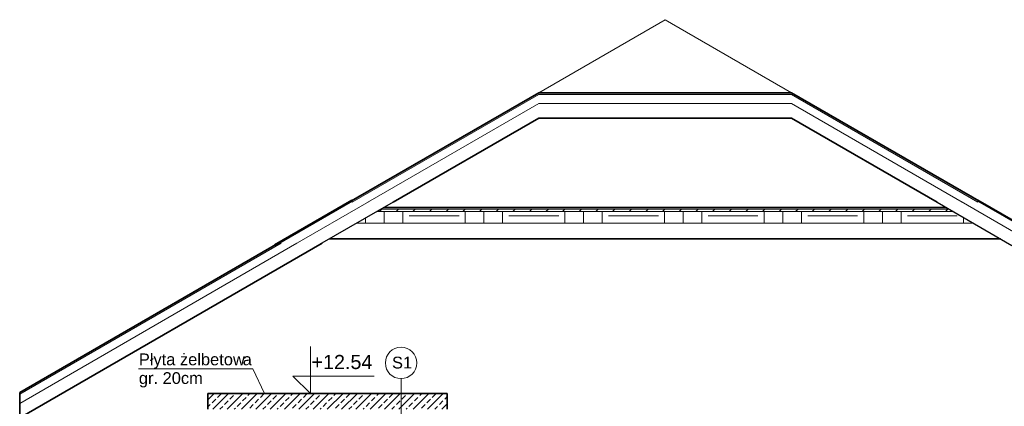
# Model space of a CAD drawing. Header units: centimetres. Extents: x 8610 to 11104, y -602 to 1730.
# Tile 6 of 9: x 8791 to 10046, y 1238 to 1730. Entities that reach past the tile are written whole.
import ezdxf

# ---------------------------------------------------------------- set-up
doc = ezdxf.new("R2010")
doc.units = ezdxf.units.CM
for name, color, linetype, lineweight in [('A-DETL-MEDM', 33, 'Continuous', 25), ('A-DETL-THIN', 151, 'Continuous', 9), ('A-DETL-WIDE', 214, 'Continuous', 50), ('A-FLOR', 192, 'Continuous', 9), ('A-FLOR-MCUT', 51, 'Continuous', 9), ('A-FLOR-PATT', 8, 'Continuous', 35), ('A-ROOF', 132, 'Continuous', 9), ('A-ROOF-PATT', 132, 'Continuous', 35), ('G-ANNO-DIMS', 111, 'Continuous', 9), ('G-ANNO-TEXT', 231, 'Continuous', 9)]:
    doc.layers.add(name, color=color, linetype=linetype, lineweight=lineweight)
doc.styles.add('Arial', font='arial.ttf', dxfattribs={"height": 18})
doc.styles.add('Arial_1', font='arial.ttf', dxfattribs={"height": 15})

# ---------------------------------------------------------------- blocks, each defined once
blk = doc.blocks.new('Rzędne punktów - Rzędna punktu - wewnętrzna-301422-Przekrój 5')
at = {"layer": 'G-ANNO-DIMS'}
for p, q in [((8719.1, -235.8), (8719.1, -175.8)), ((8719.1, -235.8), (8696.9, -213.5)), ((8696.9, -213.5), (8800.2, -213.5))]:
    blk.add_line(p, q, dxfattribs=at)

msp = doc.modelspace()

# ---------------------------------------------------------------- hatches: boundary and pattern name
at = {"layer": 'A-FLOR-PATT', "lineweight": 9}
h = msp.add_hatch(dxfattribs=at)
h.set_pattern_fill('FP_4', color=256, style=0, pattern_type=2)
h.set_pattern_definition([(0, (9731.59, 250), (63.5, 63.5), [63.5, -63.5]), (0, (9731.59, 273.81), (63.5, 63.5), [63.5, -63.5]), (0, (9731.59, 297.625), (63.5, 63.5), [63.5, -63.5]), (90, (9739.526, 305.56), (-63.5, 63.5), [63.5, -63.5]), (90, (9763.34, 305.56), (-63.5, 63.5), [63.5, -63.5]), (90, (9787.15, 305.56), (-63.5, 63.5), [63.5, -63.5])])
h.paths.add_polyline_path([(9857.1, 1471), (10006.2, 1471), (9980.2, 1486), (9246.2, 1486), (9220.3, 1471), (9266.5, 1471)])
h = msp.add_hatch(dxfattribs=at)
h.set_pattern_fill('FP_5', color=256, style=0, pattern_type=2)
h.set_pattern_definition([(45, (9731.589, 250), (-10.6066, 10.6066), [])])
h.paths.add_polyline_path([(9959.9, 1486), (9980.2, 1486), (9975, 1489), (9251.4, 1489), (9246.2, 1486), (9857.1, 1486)])
h = msp.add_hatch(dxfattribs=at)
h.set_pattern_fill('FP_2', color=256, style=0, pattern_type=2)
h.set_pattern_definition([(45, (9731.589, 250), (-9.1238, 9.1238), []), (45, (9740.713, 250), (-9.1238, 9.1238), [6.452, -3.226])])
h.paths.add_polyline_path([(9233.7, 1234), (9335.7, 1234), (9335.7, 1254), (9030.7, 1254), (9030.7, 1234)])
at = {"layer": 'A-ROOF-PATT', "lineweight": 9}
h = msp.add_hatch(dxfattribs=at)
h.set_pattern_fill('FP_6', color=256, style=0, pattern_type=2)
h.set_pattern_definition([(0, (9731.589, 250), (0, 12.495), []), (315, (9731.589, 250), (12.494577, 0), [17.671, -17.671]), (45, (9731.589, 250), (12.494577, 0), [17.671, -17.671])])
h.paths.add_polyline_path([(10435.7, 1253), (10435.7, 1255.3), (10106.3, 1445.5), (10102.3, 1445.5), (10355.7, 1299.2)])
h.paths.add_polyline_path([(8790.7, 1253), (9124.1, 1445.5), (9120.1, 1445.5), (8790.7, 1255.3)])
h.paths.add_polyline_path([(10015.9, 1497.7), (9774.3, 1637.2), (9452.2, 1637.2), (9210.5, 1497.7), (9214.5, 1497.7), (9452.2, 1634.9), (9774.3, 1634.9), (10011.9, 1497.7), (10013.4, 1497.7)])

# ---------------------------------------------------------------- linework, layer by layer
at = {"layer": 'A-DETL-MEDM'}
for p, q in [((9266.5, 1497.7), (9173, 1443.7)), ((9959.9, 1497.7), (10055.2, 1442.7))]:
    msp.add_line(p, q, dxfattribs=at)
at = {"layer": 'A-DETL-THIN'}
for p, q in [((9236, 1498.6), (9139, 1442.6)), ((9990.4, 1498.6), (10087.4, 1442.6)), ((8942, 1285.5), (9088, 1285.5)), ((9088, 1285.5), (9102.7, 1254)), ((9276.8, 1273), (9276.8, 1215))]:
    msp.add_line(p, q, dxfattribs=at)
msp.add_circle((9276.8, 1293), 20, dxfattribs=at)
at = {"layer": 'A-DETL-WIDE'}
for p, q in [((9214.4, 1500), (9115.7, 1443)), ((10012, 1500), (10110.7, 1443))]:
    msp.add_line(p, q, dxfattribs=at)
at = {"layer": 'A-FLOR', "lineweight": 35}
for p, q in [((9971.5, 1491), (9254.9, 1491)), ((9185.6, 1451), (10040.8, 1451)), ((9335.7, 1254), (9030.7, 1254)), ((9030.7, 1254), (9030.7, 1234)), ((9335.7, 1234), (9335.7, 1254))]:
    msp.add_line(p, q, dxfattribs=at)
at = {"layer": 'A-FLOR-MCUT'}
for p, q in [((9980.2, 1486), (9246.2, 1486)), ((9975, 1489), (9251.4, 1489)), ((10006.2, 1471), (9220.3, 1471))]:
    msp.add_line(p, q, dxfattribs=at)
at = {"layer": 'A-ROOF'}
for p, q in [((9452.2, 1637.2), (9613.2, 1730.2)), ((9613.2, 1730.2), (9774.3, 1637.2)), ((9214.5, 1497.7), (9452.2, 1634.9)), ((9452.2, 1634.9), (9774.3, 1634.9)), ((9774.3, 1634.9), (10011.9, 1497.7)), ((9234.5, 1497.7), (9452.2, 1623.4)), ((9452.2, 1623.4), (9774.3, 1623.4)), ((9774.3, 1623.4), (9991.9, 1497.7)), ((8790.7, 1253), (9124.1, 1445.5)), ((8790.7, 1241.5), (9144.1, 1445.5))]:
    msp.add_line(p, q, dxfattribs=at)
at = {"layer": 'A-ROOF', "lineweight": 35}
for p, q in [((9452.2, 1637.2), (9210.5, 1497.7)), ((9774.3, 1637.2), (9452.2, 1637.2)), ((10015.9, 1497.7), (9774.3, 1637.2)), ((9266.5, 1497.7), (9452.2, 1604.9)), ((9452.2, 1604.9), (9774.3, 1604.9)), ((9774.3, 1604.9), (9959.9, 1497.7)), ((8790.7, 1223), (9176.1, 1445.5)), ((9120.1, 1445.5), (8790.7, 1255.3)), ((8790.7, 1255.3), (8790.7, 1223))]:
    msp.add_line(p, q, dxfattribs=at)

# ---------------------------------------------------------------- block references
at = {"layer": 'G-ANNO-DIMS'}
msp.add_blockref('Rzędne punktów - Rzędna punktu - wewnętrzna-301422-Przekrój 5', (442.1, 1489.8), dxfattribs=at)

# ---------------------------------------------------------------- texts
at = {"layer": 'G-ANNO-DIMS', "insert": (9162.6, 1303.2), "char_height": 18, "width": 92.773, "attachment_point": 1, "line_spacing_factor": 0.941778, "style": 'Arial'}
msp.add_mtext('+12.54', dxfattribs=at)
at = {"layer": 'G-ANNO-TEXT', "color": 7, "char_height": 15, "attachment_point": 1, "style": 'Arial_1'}
for s, insert, width in [('łyta żelbetow', (8956.5, 1305), 143.502), ('\\fArial|b0|i0|c238|p34|;P', (8942.6, 1305), 16.835), ('\\fArial|b0|i0|c238|p34|;a', (9074.9, 1305), 13.629), ('S1', (9265.2, 1300.9), 31.266), ('gr. 20cm', (8942.6, 1281.2), 100.211)]:
    msp.add_mtext(s, dxfattribs=dict(at, insert=insert, width=width))

doc.saveas('drawing.dxf')
